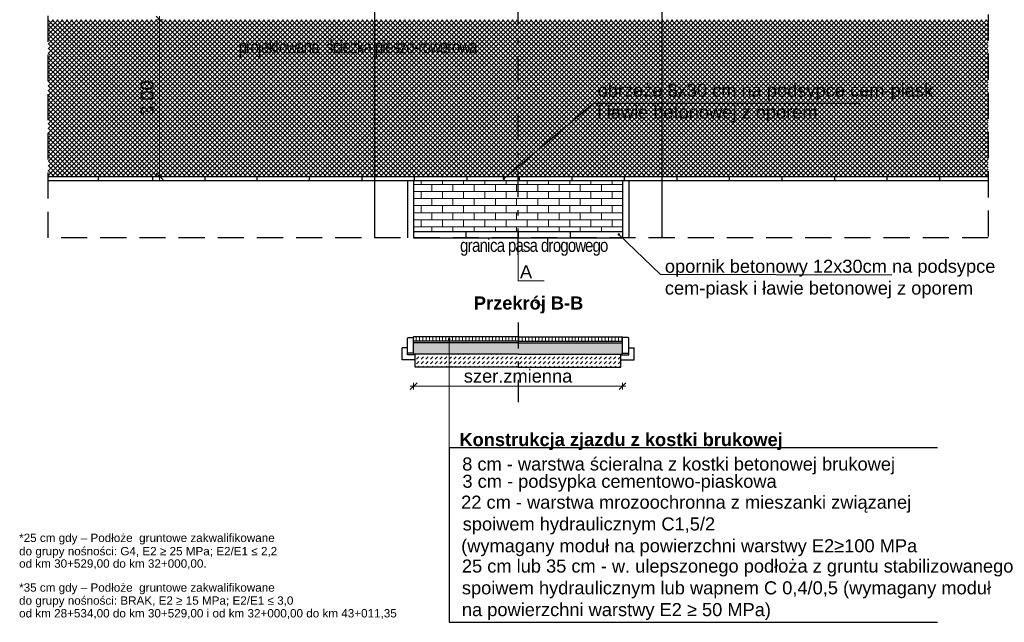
# Model space of a CAD drawing. Header units: metres. Extents: x -854 to 2789, y -128 to 3826.
# Tile 11 of 22: x 287 to 306, y 27 to 39. Entities that reach past the tile are written whole.
import ezdxf

# ---------------------------------------------------------------- set-up
doc = ezdxf.new("R2010")
doc.units = ezdxf.units.M
for name, pattern in [('CIĄGŁA', [0]), ('DASHDOT', [1, 0.5, -0.25, 0, -0.25]), ('HIDDEN', [0.375, 0.25, -0.125])]:
    doc.linetypes.add(name, pattern=pattern)
for name, color, linetype, lineweight in [('A opisy', 7, 'CIĄGŁA', 13), ('ACODR', 7, 'Continuous', 18), ('D_3_KRESKOWANIE', 7, 'Continuous', 0), ('D_3_WYMIAROWANIE', 7, 'Continuous', 0), ('HATCHE', 7, 'Continuous', 13), ('KRAWĘŻNIK', 7, 'Continuous', 30), ('opis warstw', 7, 'Continuous', 0)]:
    doc.layers.add(name, color=color, linetype=linetype, lineweight=lineweight)
doc.styles.add('opisy', font='arial.ttf', dxfattribs={"height": 0.175})
doc.styles.add('Style-Arial', font='arial.ttf')
doc.styles.add('wym 1do50', font='arial.ttf', dxfattribs={"height": 0.175})
doc.styles.add('WYMIARY', font='geniso.shx', dxfattribs={"width": 0.8})
doc.dimstyles.new('Podstawowy_0_5', dxfattribs={"dimtxt": 0.1, "dimasz": 0.05, "dimexe": 0.1, "dimexo": 0.25, "dimgap": 0.1, "dimtad": 1, "dimzin": 0, "dimdsep": 46, "dimtxsty": 'WYMIARY', "dimblk": 'ARCHTICK', "dimcen": 0.09, "dimclrt": 2, "dimadec": 0, "dimazin": 0, "dimtfac": 1, "dimtofl": 0, "dimtmove": 0, "dimatfit": 3, "dimldrblk": 'ARCHTICK', "dimfxl": 0.7, "dimfxlon": 1, "dimtolj": 1, "dimtzin": 0, "dimarcsym": 0})
doc.dimstyles.new('Wymiar_1 50', dxfattribs={"dimtxt": 0.175, "dimasz": 0.013125, "dimexe": 0.0175, "dimexo": 2.275, "dimgap": 0.065625, "dimtad": 1, "dimzin": 0, "dimtxsty": 'wym 1do50', "dimblk": 'znacznik wymiaru', "dimcen": 0.3, "dimse1": 1, "dimse2": 1, "dimadec": 0, "dimazin": 0, "dimtfac": 1, "dimtmove": 1, "dimatfit": 2, "dimfxl": 1, "dimtzin": 0, "dimlwd": -1, "dimlwe": 0, "dimarcsym": 0})

# ---------------------------------------------------------------- blocks, each defined once
blk = doc.blocks.new('_Dot')
at = {"color": 0, "linetype": 'ByBlock', "lineweight": -2}
blk.add_line((-0.5, 0), (-1, 0), dxfattribs=at)
at = {"color": 0, "linetype": 'ByBlock', "const_width": 0.5}
blk.add_lwpolyline([(-0.25, 0, 1), (0.25, 0, 1)], format="xyb", close=True, dxfattribs=at)
blk = doc.blocks.new('znacznik wymiaru')
at = {"color": 7}
for p, q in [((-5, -5), (5, 5)), ((-5, 0), (0, 0)), ((0, 5), (0, -5)), ((5, 0), (0, 0))]:
    blk.add_line(p, q, dxfattribs=at)
blk = doc.blocks.new('*D175')
at = {"layer": 'D_3_WYMIAROWANIE', "color": 0, "linetype": 'Continuous', "transparency": 16777216}
blk.add_line((294.7125342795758, 31.77000638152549), (298.6862842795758, 31.77000638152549), dxfattribs=at)
at = {"layer": 'Defpoints', "color": 0, "linetype": 'Continuous', "transparency": 16777216}
for p in [(294.6994092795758, 32.70231553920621), (298.6994092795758, 32.70231553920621), (298.6994092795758, 31.77000638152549)]:
    blk.add_point(p, dxfattribs=at)
at = {"layer": 'D_3_WYMIAROWANIE', "color": 0, "linetype": 'Continuous', "transparency": 16777216, "xscale": 0.013125, "yscale": 0.013125, "zscale": 0.013125, "rotation": 180}
blk.add_blockref('znacznik wymiaru', (294.6994092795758, 31.77000638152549), dxfattribs=at)
at = {"layer": 'D_3_WYMIAROWANIE', "color": 0, "linetype": 'Continuous', "transparency": 16777216, "xscale": 0.013125, "yscale": 0.013125, "zscale": 0.013125}
blk.add_blockref('znacznik wymiaru', (298.6994092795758, 31.77000638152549), dxfattribs=at)
at = {"layer": 'D_3_WYMIAROWANIE', "color": 0, "linetype": 'Continuous', "transparency": 16777216, "insert": (296.6994092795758, 31.96267763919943), "char_height": 0.175, "attachment_point": 5, "style": 'wym 1do50'}
blk.add_mtext('{\\H1.42857x;szer.zmienna}', dxfattribs=at)
blk = doc.blocks.new('*D176')
at = {"layer": 'D_3_WYMIAROWANIE', "color": 0, "linetype": 'Continuous', "transparency": 16777216}
blk.add_line((289.8355549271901, 38.77033737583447), (289.8355549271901, 35.79658737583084), dxfattribs=at)
at = {"layer": 'Defpoints', "color": 0, "linetype": 'Continuous', "transparency": 16777216}
for p in [(289.8355549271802, 38.78346237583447), (289.8355549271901, 35.78346237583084), (293.2558574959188, 35.78346237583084)]:
    blk.add_point(p, dxfattribs=at)
at = {"layer": 'D_3_WYMIAROWANIE', "color": 0, "linetype": 'Continuous', "transparency": 16777216, "xscale": 0.013125, "yscale": 0.013125, "zscale": 0.013125}
for p, rotation in [((289.8355549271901, 38.78346237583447), 90), ((289.8355549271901, 35.78346237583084), 270)]:
    blk.add_blockref('znacznik wymiaru', p, dxfattribs=dict(at, rotation=rotation))
at = {"layer": 'D_3_WYMIAROWANIE', "color": 0, "linetype": 'Continuous', "transparency": 16777216, "insert": (289.6196913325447, 37.28346237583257), "char_height": 0.175, "attachment_point": 5, "rotation": 90, "style": 'wym 1do50'}
blk.add_mtext('{\\H1.42857x;3,00}', dxfattribs=at)
blk = doc.blocks.new('_ARCHTICK')
at = {"color": 0, "linetype": 'ByBlock', "const_width": 0.15}
blk.add_lwpolyline([(-0.5, -0.5), (0.5, 0.5)], dxfattribs=at)

msp = doc.modelspace()

# ---------------------------------------------------------------- hatches: boundary and pattern name
at = {"lineweight": 13}
h = msp.add_hatch(dxfattribs=at)
h.set_pattern_fill('ANSI37', color=253, scale=0.02)
h.set_pattern_definition([(45, (-3204.942968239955, -5456.024002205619), (-0.04490128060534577, 0.04490128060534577), []), (135, (-3204.942968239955, -5456.024002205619), (-0.04490128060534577, -0.04490128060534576), [])])
h.paths.add_polyline_path([(305.6994092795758, 35.78346237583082), (305.6994092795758, 38.78346237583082), (287.6994092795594, 38.78346237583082), (287.6994092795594, 35.78346237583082)])
h.paths.add_polyline_path([(293.3927453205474, 35.992406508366), (293.546341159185, 36.31578398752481), (293.4884612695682, 36.16844075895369)], flags=16)
h = msp.add_hatch(dxfattribs=at)
h.set_pattern_fill('AR-BRSTD', color=253, scale=0.002)
h.set_pattern_definition([(0, (0, 0), (0, 0.1354836), []), (90, (0, 0), (-0.2032, 0.1354836), [0.1354836, -0.1354836])])
h.paths.add_polyline_path([(298.6994092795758, 35.7034623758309), (294.6994092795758, 35.7034623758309), (294.6994092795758, 34.72985120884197), (298.6994092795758, 34.72985120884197)])
at = {"layer": 'D_3_KRESKOWANIE', "linetype": 'Continuous'}
h = msp.add_hatch(dxfattribs=at)
h.set_pattern_fill('DASH', color=8, scale=0.02, angle=45, style=0)
h.set_pattern_definition([(45, (-3204.942968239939, -5482.220526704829), (0, 0.08980256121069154), [0.0635, -0.0635])])
h.paths.add_polyline_path([(298.6694092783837, 32.26231553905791), (298.6597487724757, 32.31915350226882), (298.6794092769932, 32.3823155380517), (296.7385151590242, 32.3823155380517), (294.7294092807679, 32.37231554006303), (294.7294092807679, 32.33915626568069), (294.7294092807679, 32.31174208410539), (294.7294092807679, 32.1323155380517), (296.6994092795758, 32.1323155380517), (298.6694092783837, 32.1323155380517)])
at = {"layer": 'HATCHE', "linetype": 'Continuous'}
h = msp.add_hatch(dxfattribs=at)
h.set_pattern_fill('GRAVEL', color=252, scale=0.01, angle=90, style=0)
h.set_pattern_definition([(318.0127875, (-3205.196968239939, -5482.037646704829), (2.285999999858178, -2.032000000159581), [0.034172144, -3.3830483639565]), (274.969741, (-3205.171568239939, -5482.060506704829), (-0.2540000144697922, 3.04799999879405), [0.058640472, -5.8054048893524]), (222.5104471, (-3205.166488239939, -5482.118926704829), (2.793999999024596, 2.540000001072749), [0.04134815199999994, -4.093472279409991]), (357.2736889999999, (-3205.102988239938, -5482.217986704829), (-5.079999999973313, 0.2540000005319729), [0.05340045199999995, -5.286643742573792]), (22.83365418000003, (-3205.049648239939, -5482.220526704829), (-3.047999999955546, -1.270000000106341), [0.05236337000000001, -5.1839807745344]), (87.27368899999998, (-3205.001388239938, -5482.20020670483), (-0.2540000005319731, -5.079999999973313), [0.05340045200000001, -5.2866437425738]), (127.69424047, (-3204.998848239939, -5482.146866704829), (2.540000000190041, -3.30199999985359), [0.07061936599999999, -6.991311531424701]), (162.25532837, (-3205.042028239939, -5482.090986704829), (-5.587999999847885, 1.778000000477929), [0.066671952, -6.6005256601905]), (211.42956562, (-3205.105528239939, -5482.070666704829), (-3.301999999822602, -2.032000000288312), [0.0535813, -5.304554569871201]), (265.2363582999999, (-3205.151248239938, -5482.09860670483), (0.2540000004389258, 2.793999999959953), [0.061171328, -2.997393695]), (312.3974378, (-3205.156328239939, -5482.15956670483), (2.794000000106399, -3.047999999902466), [0.07910779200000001, -7.8316772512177]), (228.81407483, (-3205.100448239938, -5481.966526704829), (-1.524000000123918, -1.777999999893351), [0.027000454, -2.6730565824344]), (261.4692344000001, (-3205.118228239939, -5481.986846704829), (0.5079999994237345, 3.302000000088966), [0.051368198, -5.085463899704]), (315, (-3205.125848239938, -5482.037646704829), (0.2540000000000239, -5.108015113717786e-17), [0.035920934, -0.3232893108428]), (293.19859051, (-3205.156328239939, -5482.055426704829), (-0.5079999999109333, 1.270000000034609), [0.019344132, -1.9150622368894]), (21.80140949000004, (-3205.148708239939, -5482.073206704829), (-0.7619999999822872, -0.2540000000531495), [0.027356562, -1.340475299]), (120.96375653, (-3205.123308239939, -5482.06304670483), (-0.5079999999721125, 0.7620000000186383), [0.044431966, -1.436629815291]), (251.56505118, (-3205.146168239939, -5482.02494670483), (0.2539999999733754, 0.5080000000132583), [0.032128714, -0.7710898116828]), (106.389540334, (-3205.148708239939, -5482.220526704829), (-0.7620000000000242, 2.540000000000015), [0.0450088, -4.4558826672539]), (160.34617594, (-3205.161408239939, -5482.17734670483), (2.793999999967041, -1.016000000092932), [0.037759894, -3.73822156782]), (23.19859050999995, (-3205.196968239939, -5482.02494670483), (-1.270000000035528, -0.5079999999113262), [0.03868800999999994, -1.895718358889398]), (73.61045967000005, (-3205.161408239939, -5482.009706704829), (-0.7619999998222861, -2.540000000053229), [0.04500879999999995, -4.455882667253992]), (69.44395478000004, (-3204.991228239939, -5482.220526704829), (-0.5080000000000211, -1.269999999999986), [0.04340351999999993, -2.126773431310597]), (24.77514060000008, (-3204.975988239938, -5482.179886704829), (-2.793999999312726, -1.270000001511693), [0.036367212, -3.600359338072]), (156.80140949, (-3204.942968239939, -5482.022406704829), (-1.27000000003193, 0.5079999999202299), [0.03868801, -1.8957183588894]), (107.35402464, (-3204.978528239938, -5482.00716670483), (1.016000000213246, -3.301999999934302), [0.04257827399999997, -4.215237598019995]), (159.44395478, (-3204.942968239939, -5482.146866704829), (1.269999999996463, -0.5080000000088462), [0.02170176, -2.148475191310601]), (191.309932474, (-3204.942968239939, -5482.037646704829), (-1.016000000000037, -0.2540000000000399), [0.01295146, -1.2821994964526]), (255.963756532, (-3204.955668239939, -5482.040186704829), (0.2539999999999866, 0.7619999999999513), [0.05236337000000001, -0.9949054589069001]), (276.00900596, (-3204.968368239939, -5482.090986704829), (-0.2540000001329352, 2.539999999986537), [0.0485267, -4.8041364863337]), (33.69006753, (-3205.100448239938, -5482.06304670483), (-0.5079999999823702, -0.2540000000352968), [0.036632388, -0.879177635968]), (83.15722659, (-3205.069968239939, -5482.042726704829), (0.5079999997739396, 4.318000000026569), [0.06395567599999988, -6.331600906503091]), (150.9453959, (-3205.062348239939, -5481.97922670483), (1.777999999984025, -1.016000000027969), [0.026150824, -2.588939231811]), (180, (-3205.085208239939, -5481.966526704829), (-0.254, -0.254), [0.01524, -0.23876]), (210.25643716, (-3204.975988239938, -5482.096066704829), (1.77800000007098, 1.015999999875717), [0.035286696, -3.49339407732]), (138.0127875, (-3205.006468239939, -5482.113846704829), (-2.285999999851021, 2.032000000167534), [0.06834428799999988, -3.348876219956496]), (90, (-3205.057268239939, -5482.068126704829), (-0.254, 0.254), [0.06604, -0.18796]), (55.30484649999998, (-3205.057268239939, -5482.00208670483), (1.777999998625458, 2.540000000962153), [0.040160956, -3.975931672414]), (344.0546040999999, (-3205.034408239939, -5481.969066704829), (1.016000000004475, -0.2539999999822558), [0.03698290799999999, -1.8121650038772]), (297.64597536, (-3204.998848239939, -5481.97922670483), (2.539999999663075, -4.826000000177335), [0.06021451, -5.9612464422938]), (265.42607874, (-3204.970908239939, -5482.032566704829), (-0.253999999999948, -3.301999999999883), [0.063702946, -6.306584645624])])
h.paths.add_polyline_path([(294.6994092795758, 32.6023155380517), (294.6994092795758, 32.40231553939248), (294.7194092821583, 32.3823155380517), (296.6994092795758, 32.3823155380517), (298.6794092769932, 32.3823155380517), (298.6994092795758, 32.40231553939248), (298.6994092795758, 32.6023155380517), (296.6994092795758, 32.6023155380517)])
at = {"layer": 'KRAWĘŻNIK', "lineweight": 15, "true_color": 0x636466}
h = msp.add_hatch(dxfattribs=at)
h.set_pattern_fill('ANSI31', color=251, scale=0.02, angle=45)
h.set_pattern_definition([(90, (-1966.487536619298, -3937.712101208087), (-0.0635, 6.938893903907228e-18), [])])
h.paths.add_polyline_path([(298.6994092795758, 32.71231553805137), (294.6994092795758, 32.71231553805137), (294.6994092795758, 32.63231553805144), (298.6994092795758, 32.63231553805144)])

# ---------------------------------------------------------------- linework, layer by layer
at = {"linetype": 'HIDDEN', "ltscale": 2}
for p, q in [((287.6994092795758, 34.60985120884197), (287.6994092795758, 46.3834623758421)), ((305.6994092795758, 46.3834623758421), (305.6994092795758, 34.60985120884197)), ((305.6994092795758, 34.60985120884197), (287.6994092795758, 34.60985120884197))]:
    msp.add_line(p, q, dxfattribs=at)
for p, q in [((293.9494092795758, 41.18346237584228), (293.9494092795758, 34.60985120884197)), ((299.4494092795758, 41.18346237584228), (299.4494092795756, 34.60985120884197)), ((287.6994092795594, 35.78346237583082), (305.6994092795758, 35.78346237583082)), ((287.6994092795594, 35.7034623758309), (305.6994092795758, 35.7034623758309)), ((294.5794092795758, 35.7034623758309), (294.5794092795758, 34.60985120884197)), ((294.6994092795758, 35.7034623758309), (294.6994092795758, 34.60985120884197)), ((298.6994092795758, 35.7034623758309), (298.6994092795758, 34.60985120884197)), ((298.8194092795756, 35.7034623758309), (298.8194092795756, 34.60985120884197))]:
    msp.add_line(p, q)
at = {"linetype": 'DASHDOT', "flags": 128}
for points in [[(296.6994092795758, 34.28558766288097), (296.6994092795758, 38.61278793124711), (296.6994092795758, 41.98346237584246), (296.6994092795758, 47.43869195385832)], [(296.6994092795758, 32.99047407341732), (296.6994092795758, 31.46346949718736)]]:
    msp.add_lwpolyline(points, dxfattribs=at)
at = {"flags": 128}
for points in [[(288.6618253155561, 35.78346237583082), (288.6618253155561, 35.7034623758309)], [(289.6994092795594, 35.78346237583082), (289.6994092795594, 35.7034623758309)], [(290.6994092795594, 35.78346237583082), (290.6994092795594, 35.7034623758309)], [(291.6994092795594, 35.78346237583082), (291.6994092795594, 35.7034623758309)], [(292.6994092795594, 35.78346237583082), (292.6994092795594, 35.7034623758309)], [(293.7050175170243, 35.78346237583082), (293.7050175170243, 35.7034623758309)], [(294.7106257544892, 35.78346237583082), (294.7106257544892, 35.7034623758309)], [(295.7162339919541, 35.78346237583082), (295.7162339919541, 35.7034623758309)], [(296.7218422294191, 35.78346237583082), (296.7218422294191, 35.7034623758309)], [(297.727450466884, 35.78346237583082), (297.727450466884, 35.7034623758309)], [(298.7330587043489, 35.78346237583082), (298.7330587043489, 35.7034623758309)], [(299.7386669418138, 35.78346237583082), (299.7386669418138, 35.7034623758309)], [(300.7442751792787, 35.78346237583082), (300.7442751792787, 35.7034623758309)], [(301.7498834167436, 35.78346237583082), (301.7498834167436, 35.7034623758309)], [(302.7554916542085, 35.78346237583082), (302.7554916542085, 35.7034623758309)], [(303.7610998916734, 35.78346237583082), (303.7610998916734, 35.7034623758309)], [(304.7667081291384, 35.78346237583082), (304.7667081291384, 35.7034623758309)], [(294.6994092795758, 34.72985120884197), (298.6994092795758, 34.72985120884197)], [(295.6994092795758, 34.72985120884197), (295.6994092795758, 34.60985120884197)], [(296.6994092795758, 34.72985120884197), (296.6994092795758, 34.60985120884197)], [(297.6994092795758, 34.72985120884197), (297.6994092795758, 34.60985120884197)], [(294.6994092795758, 34.60985120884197), (298.6994092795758, 34.60985120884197)], [(296.6994092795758, 32.71231553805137), (294.6994092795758, 32.71231553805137)], [(296.6994092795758, 32.63231553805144), (294.6994092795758, 32.63231553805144)], [(296.6994092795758, 32.71231553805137), (298.6994092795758, 32.71231553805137)], [(296.6994092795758, 32.63231553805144), (298.6994092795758, 32.63231553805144)], [(296.6994092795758, 32.6023155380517), (294.6994092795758, 32.6023155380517)], [(296.6994092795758, 32.6023155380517), (298.6994092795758, 32.6023155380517)], [(296.6994092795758, 32.3823155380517), (294.7194092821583, 32.3823155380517)], [(296.6994092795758, 32.1323155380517), (294.7294092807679, 32.1323155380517), (294.7294092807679, 32.27231553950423)], [(296.6994092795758, 32.3823155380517), (298.6794092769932, 32.3823155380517)], [(296.6994092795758, 32.1323155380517), (298.6694092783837, 32.1323155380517), (298.6694092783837, 32.27231553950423)], [(295.3797460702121, 30.59540915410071), (304.7318317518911, 30.59540915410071)], [(295.3797460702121, 30.59540915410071), (295.3797460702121, 27.25308606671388), (304.7318317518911, 27.25308606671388)]]:
    msp.add_lwpolyline(points, dxfattribs=at)
at = {"const_width": 0.02, "flags": 128}
for points in [[(296.6994092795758, 34.28558766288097), (296.6994092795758, 33.78558766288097), (297.1994092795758, 33.78558766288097)], [(297.1994092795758, 33.29900951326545), (297.0223307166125, 33.37876894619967)]]:
    msp.add_lwpolyline(points, dxfattribs=at)
at = {"layer": 'A opisy'}
msp.add_line((295.3797460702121, 32.6188405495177), (295.3797460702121, 30.59540915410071), dxfattribs=at)
at = {"layer": 'KRAWĘŻNIK', "linetype": 'Continuous'}
for p, q in [((294.5794092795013, 32.69231553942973), (294.5894092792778, 32.70231553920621)), ((294.5794092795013, 32.37231554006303), (294.5794092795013, 32.69231553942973)), ((294.5894092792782, 32.70231553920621), (294.6994092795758, 32.70231553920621)), ((294.6994092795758, 32.40231553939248), (294.6994092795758, 32.71231553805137)), ((298.6994092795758, 32.40231553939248), (298.6994092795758, 32.71231553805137)), ((298.8094092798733, 32.70231553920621), (298.6994092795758, 32.70231553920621)), ((298.8194092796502, 32.69231553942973), (298.8094092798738, 32.70231553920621)), ((298.8194092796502, 32.37231554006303), (298.8194092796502, 32.69231553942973)), ((294.4794092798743, 32.27231553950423), (294.4794092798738, 32.50231553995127)), ((294.5794092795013, 32.50231553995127), (294.4794092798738, 32.50231553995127)), ((298.8194092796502, 32.50231553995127), (298.9194092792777, 32.50231553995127)), ((298.9194092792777, 32.27231553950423), (298.9194092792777, 32.50231553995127)), ((294.7294092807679, 32.27231553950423), (294.4794092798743, 32.27231553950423)), ((294.6994092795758, 32.40231553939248), (294.5794092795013, 32.40231553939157)), ((294.7294092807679, 32.37231554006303), (294.5794092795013, 32.37231554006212)), ((294.6994092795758, 32.40231553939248), (294.7294092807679, 32.37231554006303)), ((294.7294092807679, 32.27231553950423), (294.7294092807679, 32.37231554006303)), ((298.6994092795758, 32.40231553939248), (298.6694092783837, 32.37231554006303)), ((298.6694092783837, 32.37231554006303), (298.8194092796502, 32.37231554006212)), ((298.6694092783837, 32.27231553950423), (298.6694092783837, 32.37231554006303)), ((298.6694092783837, 32.27231553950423), (298.9194092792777, 32.27231553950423)), ((298.6994092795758, 32.40231553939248), (298.8194092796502, 32.40231553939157))]:
    msp.add_line(p, q, dxfattribs=at)

# ---------------------------------------------------------------- block references
at = {"layer": 'A opisy', "xscale": 0.05, "yscale": 0.05, "zscale": 0.05, "rotation": 90.0513967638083}
msp.add_blockref('_Dot', (295.3797012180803, 32.66884052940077), dxfattribs=at)

# ---------------------------------------------------------------- texts
at = {"layer": 'ACODR', "insert": (297.9487641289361, 33.48734513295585), "char_height": 0.25, "attachment_point": 3, "style": 'Style-Arial'}
msp.add_mtext_dynamic_manual_height_columns('{\\fArial|b1|i0|c238|p39;Przekrój B-B}', width=158.6028372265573, gutter_width=15, heights=[0], dxfattribs=at)
at = {"layer": 'opis warstw', "linetype": 'Continuous', "lineweight": 0, "style": 'opisy'}
for s, p in [('*25 cm gdy – Podłoże  gruntowe zakwalifikowane', (287.1455772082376, 28.78951210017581)), ('do grupy nośności: G4, E2 ≥ 25 MPa; E2/E1 ≤ 2,2', (287.1455772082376, 28.53382402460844)), ('od km 30+529,00 do km 32+000,00.', (287.1455772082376, 28.29749667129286)), ('*35 cm gdy – Podłoże  gruntowe zakwalifikowane', (287.1455772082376, 27.83844837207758)), ('do grupy nośności: BRAK, E2 ≥ 15 MPa; E2/E1 ≤ 3,0', (287.1455772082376, 27.58944605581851)), ('od km 28+534,00 do km 30+529,00 i od km 32+000,00 do km 43+011,35', (287.1455772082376, 27.34600290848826))]:
    msp.add_text(s, height=0.16, dxfattribs=at).set_placement(p)
at = {"layer": 'opis warstw', "linetype": 'Continuous', "lineweight": 0, "char_height": 0.25, "attachment_point": 7, "style": 'opisy'}
for s, insert, width in [('{\\fArial Narrow|b0|i0|c238|p34;\\T0.9;projektowana  ściezka pieszo-rowerowa}', (291.3489866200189, 38.06514551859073), 5.282119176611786), ('{\\fArial Narrow|b0|i0|c238|p34;\\T0.9;granica pasa drogowego}', (295.5890795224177, 34.26506532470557), 3.81564053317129)]:
    msp.add_mtext(s, dxfattribs=dict(at, insert=insert, width=width))
at = {"layer": 'opis warstw', "linetype": 'Continuous', "lineweight": 0, "char_height": 0.25, "style": 'opisy'}
for s, width, gutter_width, heights, insert, attachment_point in [('obrzeże 8x30 cm na podsypce cem-piask \\Pi ławie betonowej z oporem', 6.82547751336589, 4.636677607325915, [1.169907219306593], (298.2218396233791, 37.55851898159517), 1), ('opornik betonowy 12x30cm na podsypce cem-piask i ławie betonowej z oporem', 6.82547751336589, 4.636677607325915, [1.169907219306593], (299.5104742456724, 34.19096466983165), 1), ('A', 4.275178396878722, 4.636677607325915, [1.169907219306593], (296.9687949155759, 34.0854390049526), 3), ('\\pxqr; {\\fArial|b1|i0|c238|p39;Konstrukcja zjazdu z kostki brukowej}', 8.90554685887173, 0.862161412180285, [4.741015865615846], (292.8613785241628, 30.87496664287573), 1), ('\\pi2.94636;8 cm - warstwa ścieralna z kostki betonowej brukowej', 11.28508057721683, 0.862161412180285, [4.741015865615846], (292.6834581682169, 30.40724932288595), 1), ('3 cm - podsypka cementowo-piaskowa', 11.41765226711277, 0.862161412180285, [4.741015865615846], (295.634165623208, 30.07673458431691), 1), ('\\pi-0.02965,l2.8;22 cm - warstwa mrozoochronna z mieszanki związanej spoiwem hydraulicznym C1,5/2\\P(wymagany moduł na powierzchni warstwy E2≥100 MPa', 12.64039822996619, 0.862161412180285, [4.741015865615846], (292.8395883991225, 29.6765370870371), 1), ('\\pxql;25 cm lub 35 cm - w. ulepszonego podłoża z gruntu stabilizowanego \\Pspoiwem hydraulicznym lub wapnem C 0,4/0,5 (wymagany moduł\\Pna powierzchni warstwy E2 ≥ 50 MPa)  ', 12.64039822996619, 0.862161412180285, [4.741015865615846], (308.2642979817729, 28.45448240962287), 3)]:
    msp.add_mtext_dynamic_manual_height_columns(s, width=width, gutter_width=gutter_width, heights=heights, dxfattribs=dict(at, insert=insert, attachment_point=attachment_point))

# ---------------------------------------------------------------- dimensions: what is measured, and where the dimension line sits
at = {"layer": 'D_3_WYMIAROWANIE', "linetype": 'Continuous'}
dim = msp.add_linear_dim(base=(289.8355549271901, 35.78346237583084), p1=(289.8355549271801, 38.78346237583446), p2=(293.2558574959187, 35.78346237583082), angle=90, text='{\\H1.42857x;<>}', dimstyle='Wymiar_1 50', override={"dimtxt": 0.25}, dxfattribs=at)
dim.commit()
dim.dimension.update_dxf_attribs({"geometry": '*D176', "text_midpoint": (289.6196913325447, 37.28346237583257)})
dim = msp.add_linear_dim(base=(298.6994092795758, 31.77000638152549), p1=(294.6994092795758, 32.70231553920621), p2=(298.6994092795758, 32.70231553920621), text='{\\H1.42857x;szer.zmienna}', dimstyle='Wymiar_1 50', override={"dimtxt": 0.25}, dxfattribs=at)
dim.commit()
dim.dimension.update_dxf_attribs({"geometry": '*D175', "text_midpoint": (296.6994092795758, 31.96267763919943)})

# ---------------------------------------------------------------- leaders
at = {"layer": 'A opisy'}
for points in [[(296.4268209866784, 35.74285592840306), (298.1466650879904, 37.18767598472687), (303.2432064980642, 37.18318796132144)], [(298.6277550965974, 34.67318957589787), (299.4218421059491, 33.91243471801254), (303.8564015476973, 33.90170702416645)]]:
    msp.add_leader(points, dimstyle='Podstawowy_0_5', override={"dimgap": 0.1, "dimtad": 0, "dimldrblk": 'Dot'}, dxfattribs=at)

doc.saveas('drawing.dxf')
